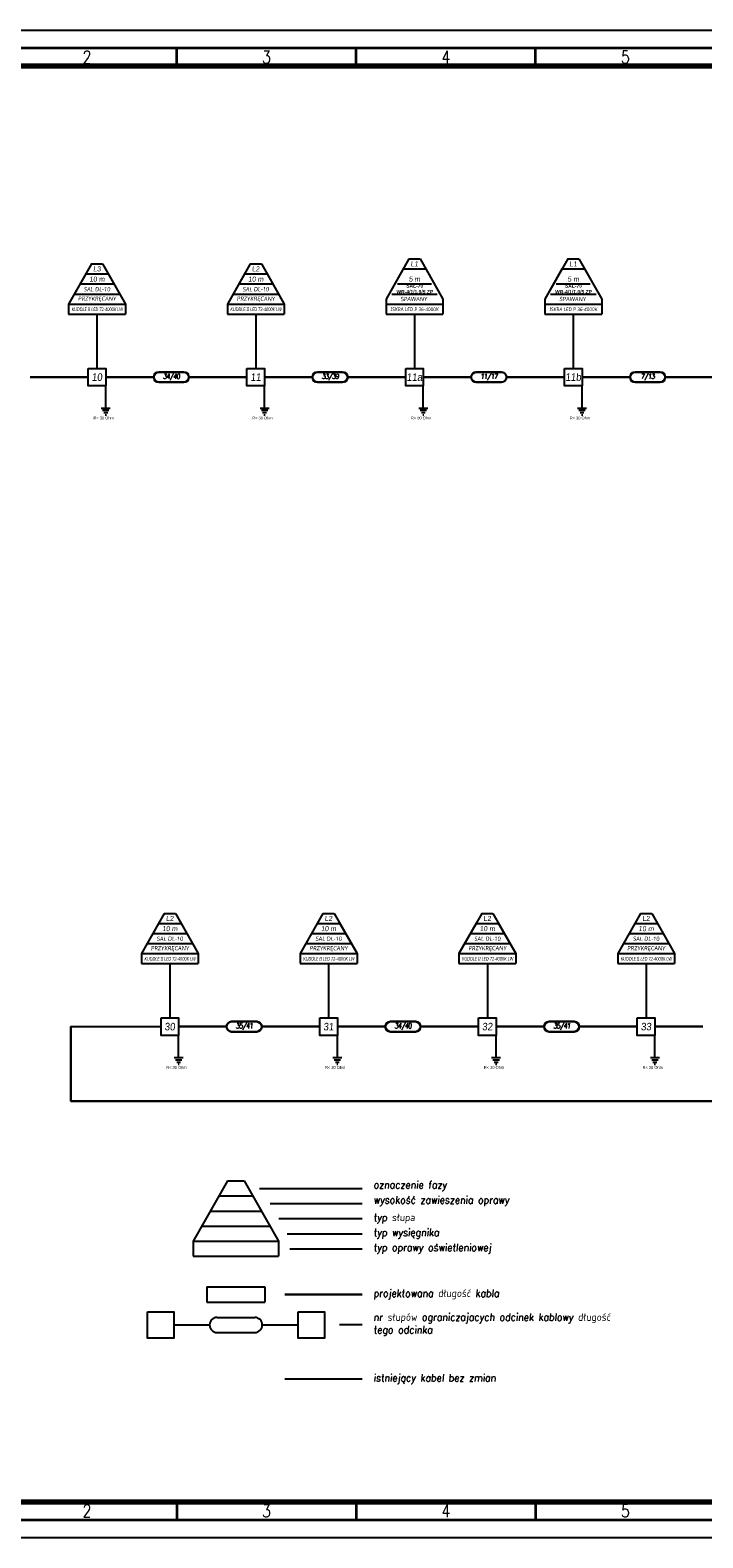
# Model space of a CAD drawing. Header units: metres. Extents: x 7168 to 12828, y 1523 to 3619.
# Tile 7 of 133: x 8277 to 8465, y 2040 to 2460. Entities that reach past the tile are written whole.
import ezdxf
from ezdxf.enums import TextEntityAlignment as Align

# ---------------------------------------------------------------- set-up
doc = ezdxf.new("R2010")
doc.units = ezdxf.units.M
doc.layers.add('!_Rysunek', color=4, linetype='Continuous')
doc.layers.add('EE_UZAB_SYM', color=3, linetype='Continuous')
for name, color, linetype, lineweight in [('CP_FRAME', 217, 'Continuous', 70), ('CP_FRREF', 251, 'Continuous', 35), ('CP_LINENORM', 251, 'Continuous', 25), ('CP_TEXTNORM', 53, 'Continuous', 25)]:
    doc.layers.add(name, color=color, linetype=linetype, lineweight=lineweight)
doc.styles.add('0STANDARD', font='simplex.shx', dxfattribs={"width": 0.9, "oblique": 5})
doc.styles.add('CP_TXTCON', font='ROMANS.SHX', dxfattribs={"width": 0.8})
doc.styles.get("Standard").update_dxf_attribs({"font": 'arial.ttf'})

# ---------------------------------------------------------------- blocks, each defined once
blk = doc.blocks.new('CP_TEXTREFA2')
for p, q in [((-487, 405), (-487, 410)), ((-437, 405), (-437, 410)), ((-387, 405), (-387, 410)), ((-487, 5), (-487, 0)), ((-437, 5), (-437, 0)), ((-387, 5), (-387, 0))]:
    blk.add_line(p, q)
for points in [[(-574, 410), (-574, 0), (0, 0), (0, 410)], [(-569, 405), (-569, 5), (-5, 5), (-5, 405)]]:
    blk.add_lwpolyline(points, close=True)
at = {"layer": 'CP_TEXTNORM', "linetype": 'ByBlock', "style": 'CP_TXTCON', "width": 0.8}
for s, p in [('2', (-512, 407.5)), ('3', (-462, 407.5)), ('4', (-412, 407.5)), ('5', (-362, 407.5)), ('2', (-512, 2.5)), ('3', (-462, 2.5)), ('4', (-412, 2.5)), ('5', (-362, 2.5))]:
    blk.add_text(s, height=3.5, dxfattribs=at).set_placement(p, align=Align.MIDDLE)
blk = doc.blocks.new('2d_iso_5457_a2_zp5y')
blk.add_lwpolyline([(20, 410), (20, 10), (584, 10), (584, 410)], close=True)
at = {"layer": 'CP_LINENORM'}
blk.add_lwpolyline([(594, 420), (594, 0), (0, 0), (0, 420)], close=True, dxfattribs=at)
at = {"layer": 'CP_FRREF'}
blk.add_blockref('CP_TEXTREFA2', (589, 5), dxfattribs=at)

msp = doc.modelspace()

# ---------------------------------------------------------------- linework, layer by layer
at = {"layer": '!_Rysunek', "color": 6}
for p, q in [((8294.522, 2395.373), (8288.163, 2384.173)), ((8294.493, 2395.373), (8297.643, 2395.373)), ((8297.643, 2395.373), (8304.002, 2384.173)), ((8338.754, 2395.373), (8332.394, 2384.173)), ((8338.724, 2395.373), (8341.874, 2395.373)), ((8341.874, 2395.373), (8348.233, 2384.173)), ((8382.985, 2396.769), (8376.625, 2385.569)), ((8382.955, 2396.769), (8386.105, 2396.769)), ((8386.105, 2396.769), (8392.464, 2385.569)), ((8427.216, 2396.769), (8420.857, 2385.569)), ((8427.186, 2396.769), (8430.336, 2396.769)), ((8430.336, 2396.769), (8436.695, 2385.569)), ((8292.933, 2392.573), (8288.163, 2384.173)), ((8292.933, 2392.573), (8299.233, 2392.573)), ((8299.233, 2392.573), (8304.002, 2384.173)), ((8337.164, 2392.573), (8332.394, 2384.173)), ((8337.164, 2392.573), (8343.464, 2392.573)), ((8343.464, 2392.573), (8348.233, 2384.173)), ((8381.395, 2393.969), (8376.625, 2385.569)), ((8381.395, 2393.969), (8387.695, 2393.969)), ((8387.695, 2393.969), (8392.464, 2385.569)), ((8425.626, 2393.969), (8420.857, 2385.569)), ((8425.626, 2393.969), (8431.926, 2393.969)), ((8431.926, 2393.969), (8436.695, 2385.569)), ((8289.753, 2386.973), (8302.412, 2386.973)), ((8291.343, 2389.773), (8300.822, 2389.773)), ((8333.984, 2386.973), (8346.643, 2386.973)), ((8335.574, 2389.773), (8345.054, 2389.773)), ((8378.215, 2386.973), (8390.875, 2386.973)), ((8379.805, 2389.773), (8389.285, 2389.773)), ((8422.446, 2386.973), (8435.106, 2386.973)), ((8424.036, 2389.773), (8433.516, 2389.773)), ((8288.163, 2384.173), (8304.002, 2384.173)), ((8288.163, 2384.173), (8288.163, 2381.373)), ((8304.002, 2384.173), (8304.002, 2381.373)), ((8332.394, 2384.173), (8348.233, 2384.173)), ((8332.394, 2384.173), (8332.394, 2381.373)), ((8348.233, 2384.173), (8348.233, 2381.373)), ((8376.625, 2385.569), (8376.625, 2381.373)), ((8376.625, 2384.173), (8392.464, 2384.173)), ((8392.464, 2385.569), (8392.464, 2381.373)), ((8420.857, 2385.569), (8420.857, 2381.373)), ((8420.857, 2384.173), (8436.695, 2384.173)), ((8436.695, 2385.569), (8436.695, 2381.373)), ((8288.163, 2381.373), (8304.002, 2381.373)), ((8296.083, 2381.373), (8296.083, 2366.273)), ((8332.394, 2381.373), (8348.233, 2381.373)), ((8340.314, 2381.373), (8340.314, 2366.273)), ((8376.625, 2381.373), (8392.464, 2381.373)), ((8384.545, 2381.373), (8384.545, 2366.273)), ((8420.857, 2381.373), (8436.695, 2381.373)), ((8428.776, 2381.373), (8428.776, 2366.273)), ((8314.809, 2214.438), (8308.449, 2203.238)), ((8314.779, 2214.438), (8317.929, 2214.438)), ((8317.929, 2214.438), (8324.288, 2203.238)), ((8359.04, 2214.438), (8352.681, 2203.238)), ((8359.01, 2214.438), (8362.16, 2214.438)), ((8362.16, 2214.438), (8368.519, 2203.238)), ((8403.271, 2214.438), (8396.912, 2203.238)), ((8403.241, 2214.438), (8406.391, 2214.438)), ((8406.391, 2214.438), (8412.751, 2203.238)), ((8447.502, 2214.438), (8441.143, 2203.238)), ((8447.473, 2214.438), (8450.623, 2214.438)), ((8450.623, 2214.438), (8456.982, 2203.238)), ((8313.219, 2211.638), (8308.449, 2203.238)), ((8313.219, 2211.638), (8319.519, 2211.638)), ((8319.519, 2211.638), (8324.288, 2203.238)), ((8357.45, 2211.638), (8352.681, 2203.238)), ((8357.45, 2211.638), (8363.75, 2211.638)), ((8363.75, 2211.638), (8368.519, 2203.238)), ((8401.681, 2211.638), (8396.912, 2203.238)), ((8401.681, 2211.638), (8407.981, 2211.638)), ((8407.981, 2211.638), (8412.751, 2203.238)), ((8445.912, 2211.638), (8441.143, 2203.238)), ((8445.912, 2211.638), (8452.212, 2211.638)), ((8452.212, 2211.638), (8456.982, 2203.238)), ((8310.039, 2206.038), (8322.698, 2206.038)), ((8311.629, 2208.838), (8321.109, 2208.838)), ((8354.27, 2206.038), (8366.93, 2206.038)), ((8355.86, 2208.838), (8365.34, 2208.838)), ((8398.502, 2206.038), (8411.161, 2206.038)), ((8400.091, 2208.838), (8409.571, 2208.838)), ((8442.733, 2206.038), (8455.392, 2206.038)), ((8444.323, 2208.838), (8453.802, 2208.838)), ((8308.449, 2203.238), (8324.288, 2203.238)), ((8308.449, 2203.238), (8308.449, 2200.438)), ((8324.288, 2203.238), (8324.288, 2200.438)), ((8352.681, 2203.238), (8368.519, 2203.238)), ((8352.681, 2203.238), (8352.681, 2200.438)), ((8368.519, 2203.238), (8368.519, 2200.438)), ((8396.912, 2203.238), (8412.751, 2203.238)), ((8396.912, 2203.238), (8396.912, 2200.438)), ((8412.751, 2203.238), (8412.751, 2200.438)), ((8441.143, 2203.238), (8456.982, 2203.238)), ((8441.143, 2203.238), (8441.143, 2200.438)), ((8456.982, 2203.238), (8456.982, 2200.438)), ((8308.449, 2200.438), (8324.288, 2200.438)), ((8316.369, 2200.438), (8316.369, 2185.338)), ((8352.681, 2200.438), (8368.519, 2200.438)), ((8360.6, 2200.438), (8360.6, 2185.338)), ((8396.912, 2200.438), (8412.751, 2200.438)), ((8404.831, 2200.438), (8404.831, 2185.338)), ((8441.143, 2200.438), (8456.982, 2200.438)), ((8449.062, 2200.438), (8449.062, 2185.338)), ((8332.448, 2139.92), (8322.909, 2123.12)), ((8332.404, 2139.92), (8337.129, 2139.92)), ((8337.129, 2139.92), (8346.667, 2123.12)), ((8341.337, 2137.82), (8369.963, 2137.82)), ((8330.063, 2135.72), (8339.513, 2135.72)), ((8344.328, 2133.62), (8369.963, 2133.62)), ((8327.679, 2131.52), (8341.898, 2131.52)), ((8346.713, 2129.42), (8369.963, 2129.42)), ((8325.294, 2127.32), (8344.283, 2127.32)), ((8349.097, 2125.22), (8369.963, 2125.22)), ((8322.909, 2123.12), (8346.667, 2123.12)), ((8322.909, 2123.12), (8322.909, 2118.92)), ((8346.667, 2123.12), (8346.667, 2118.92)), ((8349.817, 2121.02), (8369.963, 2121.02)), ((8322.909, 2118.92), (8346.667, 2118.92)), ((8326.707, 2110.376), (8342.87, 2110.376)), ((8326.707, 2110.376), (8326.707, 2106.176)), ((8342.87, 2110.376), (8342.87, 2106.176)), ((8326.707, 2106.176), (8342.87, 2106.176)), ((8329.538, 2101.881), (8340.038, 2101.881)), ((8317.463, 2099.781), (8327.438, 2099.781)), ((8329.538, 2097.681), (8340.038, 2097.681)), ((8342.138, 2099.781), (8352.113, 2099.781)), ((8363.663, 2099.876), (8369.963, 2099.876)), ((8369.963, 2084.696), (8348.438, 2084.696))]:
    msp.add_line(p, q, dxfattribs=at)
at = {"layer": '!_Rysunek', "color": 6, "lineweight": 30}
for p, q in [((8313.291, 2365.223), (8320.291, 2365.223)), ((8357.522, 2365.223), (8364.522, 2365.223)), ((8401.753, 2365.223), (8408.753, 2365.223)), ((8445.984, 2365.223), (8452.984, 2365.223)), ((8277.46, 2363.823), (8293.633, 2363.823)), ((8298.533, 2363.823), (8311.891, 2363.823)), ((8313.291, 2362.423), (8320.291, 2362.423)), ((8321.691, 2363.823), (8337.864, 2363.823)), ((8342.764, 2363.823), (8356.122, 2363.823)), ((8357.522, 2362.423), (8364.522, 2362.423)), ((8365.922, 2363.823), (8382.095, 2363.823)), ((8386.995, 2363.823), (8400.353, 2363.823)), ((8401.753, 2362.423), (8408.753, 2362.423)), ((8410.153, 2363.823), (8426.326, 2363.823)), ((8431.226, 2363.823), (8444.584, 2363.823)), ((8445.984, 2362.423), (8452.984, 2362.423)), ((8454.384, 2363.823), (8470.557, 2363.823)), ((8333.577, 2184.288), (8340.577, 2184.288)), ((8377.808, 2184.288), (8384.808, 2184.288)), ((8422.039, 2184.288), (8429.039, 2184.288)), ((8318.819, 2182.888), (8332.177, 2182.888)), ((8333.577, 2181.488), (8340.577, 2181.488)), ((8341.977, 2182.888), (8358.15, 2182.888)), ((8363.05, 2182.888), (8376.408, 2182.888)), ((8377.808, 2181.488), (8384.808, 2181.488)), ((8386.208, 2182.888), (8402.381, 2182.888)), ((8407.281, 2182.888), (8420.639, 2182.888)), ((8422.039, 2181.488), (8429.039, 2181.488)), ((8430.439, 2182.888), (8446.612, 2182.888)), ((8451.512, 2182.888), (8464.871, 2182.888)), ((8369.963, 2108.276), (8348.438, 2108.276))]:
    msp.add_line(p, q, dxfattribs=at)
at = {"layer": '!_Rysunek', "color": 6}
for points in [[(8293.633, 2366.273), (8298.533, 2366.273), (8298.533, 2361.373), (8293.633, 2361.373)], [(8337.864, 2366.273), (8342.764, 2366.273), (8342.764, 2361.373), (8337.864, 2361.373)], [(8382.095, 2366.273), (8386.995, 2366.273), (8386.995, 2361.373), (8382.095, 2361.373)], [(8426.326, 2366.273), (8431.226, 2366.273), (8431.226, 2361.373), (8426.326, 2361.373)], [(8313.919, 2185.338), (8318.819, 2185.338), (8318.819, 2180.438), (8313.919, 2180.438)], [(8358.15, 2185.338), (8363.05, 2185.338), (8363.05, 2180.438), (8358.15, 2180.438)], [(8402.381, 2185.338), (8407.281, 2185.338), (8407.281, 2180.438), (8402.381, 2180.438)], [(8446.612, 2185.338), (8451.512, 2185.338), (8451.512, 2180.438), (8446.612, 2180.438)], [(8310.113, 2103.456), (8317.463, 2103.456), (8317.463, 2096.106), (8310.113, 2096.106)], [(8352.113, 2103.456), (8359.463, 2103.456), (8359.463, 2096.106), (8352.113, 2096.106)]]:
    msp.add_lwpolyline(points, close=True, dxfattribs=at)
at = {"layer": '!_Rysunek', "color": 6, "lineweight": 30}
msp.add_lwpolyline([(8780.175, 2363.823), (8780.175, 2162.139), (8288.83, 2162.139), (8288.83, 2182.888), (8313.919, 2182.818)], dxfattribs=at)
for centre, start, end in [((8313.291, 2363.823), 90, 270), ((8320.291, 2363.823), 270, 90), ((8357.522, 2363.823), 90, 270), ((8364.522, 2363.823), 270, 90), ((8401.753, 2363.823), 90, 270), ((8408.753, 2363.823), 270, 90), ((8445.984, 2363.823), 90, 270), ((8452.984, 2363.823), 270, 90), ((8333.577, 2182.888), 90, 270), ((8340.577, 2182.888), 270, 90), ((8377.808, 2182.888), 90, 270), ((8384.808, 2182.888), 270, 90), ((8422.039, 2182.888), 90, 270), ((8429.039, 2182.888), 270, 90)]:
    msp.add_arc(centre, 1.4, start, end, dxfattribs=at)
at = {"layer": '!_Rysunek', "color": 6}
for centre, start, end in [((8329.538, 2099.781), 90, 270), ((8340.038, 2099.781), 270, 90)]:
    msp.add_arc(centre, 2.1, start, end, dxfattribs=at)
at = {"color": 6, "lineweight": -3}
for p, q in [((8298.533, 2355.128), (8298.533, 2358.543)), ((8342.764, 2355.128), (8342.764, 2358.543)), ((8386.995, 2355.128), (8386.995, 2358.543)), ((8431.226, 2355.128), (8431.226, 2358.543)), ((8299.787, 2355.128), (8297.278, 2355.128)), ((8299.425, 2354.501), (8297.64, 2354.501)), ((8299.063, 2353.875), (8298.002, 2353.875)), ((8298.701, 2353.248), (8298.364, 2353.248)), ((8344.018, 2355.128), (8341.51, 2355.128)), ((8343.656, 2354.501), (8341.871, 2354.501)), ((8343.294, 2353.875), (8342.233, 2353.875)), ((8342.932, 2353.248), (8342.595, 2353.248)), ((8388.249, 2355.128), (8385.741, 2355.128)), ((8387.887, 2354.501), (8386.103, 2354.501)), ((8387.525, 2353.875), (8386.464, 2353.875)), ((8387.164, 2353.248), (8386.826, 2353.248)), ((8432.48, 2355.128), (8429.972, 2355.128)), ((8432.118, 2354.501), (8430.334, 2354.501)), ((8431.757, 2353.875), (8430.696, 2353.875)), ((8431.395, 2353.248), (8431.057, 2353.248)), ((8318.819, 2174.193), (8318.819, 2177.607)), ((8363.05, 2174.193), (8363.05, 2177.607)), ((8407.281, 2174.193), (8407.281, 2177.607)), ((8451.512, 2174.193), (8451.512, 2177.607)), ((8320.073, 2174.193), (8317.565, 2174.193)), ((8319.711, 2173.566), (8317.927, 2173.566)), ((8319.349, 2172.939), (8318.288, 2172.939)), ((8318.987, 2172.313), (8318.65, 2172.313)), ((8364.304, 2174.193), (8361.796, 2174.193)), ((8363.942, 2173.566), (8362.158, 2173.566)), ((8363.58, 2172.939), (8362.52, 2172.939)), ((8363.219, 2172.313), (8362.881, 2172.313)), ((8408.535, 2174.193), (8406.027, 2174.193)), ((8408.173, 2173.566), (8406.389, 2173.566)), ((8407.812, 2172.939), (8406.751, 2172.939)), ((8407.45, 2172.313), (8407.113, 2172.313)), ((8452.766, 2174.193), (8450.258, 2174.193)), ((8452.405, 2173.566), (8450.62, 2173.566)), ((8452.043, 2172.939), (8450.982, 2172.939)), ((8451.681, 2172.313), (8451.344, 2172.313))]:
    msp.add_line(p, q, dxfattribs=at)
at = {"layer": 'EE_UZAB_SYM', "color": 6}
for p, q in [((8298.533, 2358.543), (8298.533, 2361.373)), ((8342.764, 2358.543), (8342.764, 2361.373)), ((8386.995, 2358.543), (8386.995, 2361.373)), ((8431.226, 2358.543), (8431.226, 2361.373)), ((8318.819, 2177.607), (8318.819, 2180.438)), ((8363.05, 2177.607), (8363.05, 2180.438)), ((8407.281, 2177.607), (8407.281, 2180.438)), ((8451.512, 2177.607), (8451.512, 2180.438))]:
    msp.add_line(p, q, dxfattribs=at)

# ---------------------------------------------------------------- block references
at = {"layer": 'CP_FRAME'}
msp.add_blockref('2d_iso_5457_a2_zp5y', (8216.29, 2040.487), dxfattribs=at)

# ---------------------------------------------------------------- texts
at = {"layer": '!_Rysunek', "color": 6, "style": '0STANDARD'}
for s, insert, char_height, width, attachment_point in [('{\\fArial|b0|i0|c238|p34;L3}', (8296.083, 2393.973), 1.4, 15.83884, 5), ('{\\fArial|b0|i0|c238|p34;L2}', (8340.314, 2393.973), 1.4, 15.83884, 5), ('{\\fArial|b0|i0|c238|p34;L1}', (8384.545, 2395.369), 1.4, 15.83884, 5), ('{\\fArial|b0|i0|c238|p34;L1}', (8428.776, 2395.369), 1.4, 15.83884, 5), ('{\\fArial|b0|i0|c238|p34;10 m}', (8296.107, 2391.119), 1.4, 15.83884, 5), ('{\\fArial|b0|i0|c238|p34;10 m}', (8340.339, 2391.119), 1.4, 15.83884, 5), ('{\\fArial|b0|i0|c238|p34;5 m}', (8384.57, 2391.119), 1.4, 15.83884, 5), ('{\\fArial|b0|i0|c238|p34;5 m}', (8428.801, 2391.119), 1.4, 15.83884, 5), ('{\\fRoboto|b0|i0|c238|p2;PRZYKRĘCANY}', (8296.107, 2385.509), 1.1855, 15.83884, 5), ('{\\FRoboto-Light|c238;SAL DL-10\\fArial|b1|i0|c0|p32; }', (8296.107, 2388.319), 1.1855, 15.83884, 5), ('{\\fRoboto|b0|i0|c238|p2;PRZYKRĘCANY}', (8340.339, 2385.509), 1.1855, 15.83884, 5), ('{\\FRoboto-Light|c238;SAL DL-10\\fArial|b1|i0|c0|p32; }', (8340.339, 2388.319), 1.1855, 15.83884, 5), ('{\\fArial|b1|i0|c0|p32;SAL-70\\PWR-4/1/1,0/5 ZP}', (8384.57, 2388.319), 1, 15.83884, 5), ('{\\fRoboto|b0|i0|c238|p2;SPAWANY}', (8384.374, 2385.588), 1.1855, 15.83884, 5), ('{\\fArial|b1|i0|c0|p32;SAL-70\\PWR-4/1/1,0/5 ZP}', (8428.801, 2388.319), 1, 15.83884, 5), ('{\\fRoboto|b0|i0|c238|p2;SPAWANY}', (8428.605, 2385.588), 1.1855, 15.83884, 5), ('{\\T0.95;\\W0.7;\\FRoboto-Light|c238;\\H0.717949x;KUDDLE II LED 72-4000K LW}', (8296.107, 2382.719), 1.4, 18.2966, 5), ('{\\T0.95;\\W0.7;\\FRoboto-Light|c238;\\H0.717949x;KUDDLE II LED 72-4000K LW}', (8340.339, 2382.719), 1.4, 18.2966, 5), ('{\\W0.8;\\FRoboto-Light|c238;\\H0.717949x;ISKRA LED P 36-4000K}', (8384.57, 2382.719), 1.4, 18.2966, 5), ('{\\W0.8;\\FRoboto-Light|c238;\\H0.717949x;ISKRA LED P 36-4000K}', (8428.801, 2382.719), 1.4, 18.2966, 5), ('{\\fArial|b0|i0|c238|p34;10}', (8296.083, 2363.823), 2.1, 6.3, 5), ('{\\fArial|b0|i0|c238|p34;11}', (8340.314, 2363.823), 2.1, 6.3, 5), ('{\\fArial|b0|i0|c238|p34;11a}', (8384.545, 2363.823), 2.1, 6.3, 5), ('{\\fArial|b0|i0|c238|p34;11b}', (8428.776, 2363.823), 2.1, 6.3, 5), ('{\\fArial|b0|i0|c238|p34;L2}', (8316.369, 2213.038), 1.4, 15.83884, 5), ('{\\fArial|b0|i0|c238|p34;L2}', (8360.6, 2213.038), 1.4, 15.83884, 5), ('{\\fArial|b0|i0|c238|p34;L2}', (8404.831, 2213.038), 1.4, 15.83884, 5), ('{\\fArial|b0|i0|c238|p34;L2}', (8449.062, 2213.038), 1.4, 15.83884, 5), ('{\\fArial|b0|i0|c238|p34;10 m}', (8316.394, 2210.183), 1.4, 15.83884, 5), ('{\\fArial|b0|i0|c238|p34;10 m}', (8360.625, 2210.183), 1.4, 15.83884, 5), ('{\\fArial|b0|i0|c238|p34;10 m}', (8404.856, 2210.183), 1.4, 15.83884, 5), ('{\\fArial|b0|i0|c238|p34;10 m}', (8449.087, 2210.183), 1.4, 15.83884, 5), ('{\\fRoboto|b0|i0|c238|p2;PRZYKRĘCANY}', (8316.394, 2204.573), 1.1855, 15.83884, 5), ('{\\FRoboto-Light|c238;SAL DL-10\\fArial|b1|i0|c0|p32; }', (8316.394, 2207.383), 1.1855, 15.83884, 5), ('{\\fRoboto|b0|i0|c238|p2;PRZYKRĘCANY}', (8360.625, 2204.573), 1.1855, 15.83884, 5), ('{\\FRoboto-Light|c238;SAL DL-10\\fArial|b1|i0|c0|p32; }', (8360.625, 2207.383), 1.1855, 15.83884, 5), ('{\\fRoboto|b0|i0|c238|p2;PRZYKRĘCANY}', (8404.856, 2204.573), 1.1855, 15.83884, 5), ('{\\FRoboto-Light|c238;SAL DL-10\\fArial|b1|i0|c0|p32; }', (8404.856, 2207.383), 1.1855, 15.83884, 5), ('{\\fRoboto|b0|i0|c238|p2;PRZYKRĘCANY}', (8449.087, 2204.573), 1.1855, 15.83884, 5), ('{\\FRoboto-Light|c238;SAL DL-10\\fArial|b1|i0|c0|p32; }', (8449.087, 2207.383), 1.1855, 15.83884, 5), ('{\\T0.95;\\W0.7;\\FRoboto-Light|c238;\\H0.717949x;KUDDLE II LED 72-4000K LW}', (8316.394, 2201.783), 1.4, 18.2966, 5), ('{\\T0.95;\\W0.7;\\FRoboto-Light|c238;\\H0.717949x;KUDDLE II LED 72-4000K LW}', (8360.625, 2201.783), 1.4, 18.2966, 5), ('{\\T0.95;\\W0.7;\\FRoboto-Light|c238;\\H0.717949x;KUDDLE II LED 72-4000K LW}', (8404.856, 2201.783), 1.4, 18.2966, 5), ('{\\T0.95;\\W0.7;\\FRoboto-Light|c238;\\H0.717949x;KUDDLE II LED 72-4000K LW}', (8449.087, 2201.783), 1.4, 18.2966, 5), ('{\\fArial|b0|i0|c238|p34;30}', (8316.369, 2182.888), 2.1, 6.3, 5), ('{\\fArial|b0|i0|c238|p34;31}', (8360.6, 2182.888), 2.1, 6.3, 5), ('{\\fArial|b0|i0|c238|p34;32}', (8404.831, 2182.888), 2.1, 6.3, 5), ('{\\fArial|b0|i0|c238|p34;33}', (8449.062, 2182.888), 2.1, 6.3, 5), ('oznaczenie fazy', (8373.113, 2138.479), 2.1, 66.04567, 4), ('wysokość zawieszenia oprawy', (8373.113, 2134.279), 2.1, 66.04567, 4), ('typ słupa', (8373.113, 2129.42), 2.1, 66.04567, 4), ('typ wysięgnika', (8373.113, 2125.22), 2.1, 66.04567, 4), ('typ oprawy oświetleniowej', (8373.113, 2121.02), 2.1, 66.04567, 4), ('projektowana długość kabla', (8373.113, 2108.276), 2.1, 66.04567, 4), ('nr słupów ograniczajacych odcinek kablowy długość tego odcinka ', (8373.113, 2099.876), 2.1, 73.71419, 4), ('istniejący kabel bez zmian', (8373.113, 2084.696), 2.1, 66.04567, 4)]:
    msp.add_mtext(s, dxfattribs=dict(at, insert=insert, char_height=char_height, width=width, attachment_point=attachment_point))
at = {"layer": '!_Rysunek', "color": 6, "lineweight": -3, "char_height": 1.4, "width": 8.29713, "attachment_point": 5, "style": '0STANDARD'}
for s, insert in [('{\\T0.8;34/40}', (8316.791, 2363.823)), ('{\\T0.8;33/39}', (8361.022, 2363.823)), ('{\\T0.8;11/17}', (8405.253, 2363.823)), ('{\\T0.8;7/13}', (8449.484, 2363.823)), ('{\\T0.8;35/41}', (8337.077, 2182.888)), ('{\\T0.8;34/40}', (8381.308, 2182.888)), ('{\\T0.8;35/41}', (8425.539, 2182.888))]:
    msp.add_mtext(s, dxfattribs=dict(at, insert=insert))
at = {"color": 6, "lineweight": -3}
for p in [(8295.107, 2352.063), (8339.338, 2352.063), (8383.569, 2352.063), (8427.801, 2352.063), (8315.393, 2171.128), (8359.625, 2171.128), (8403.856, 2171.128), (8448.087, 2171.128)]:
    msp.add_text('R< 30 Ohm', height=0.7875, dxfattribs=at).set_placement(p)

doc.saveas('drawing.dxf')
